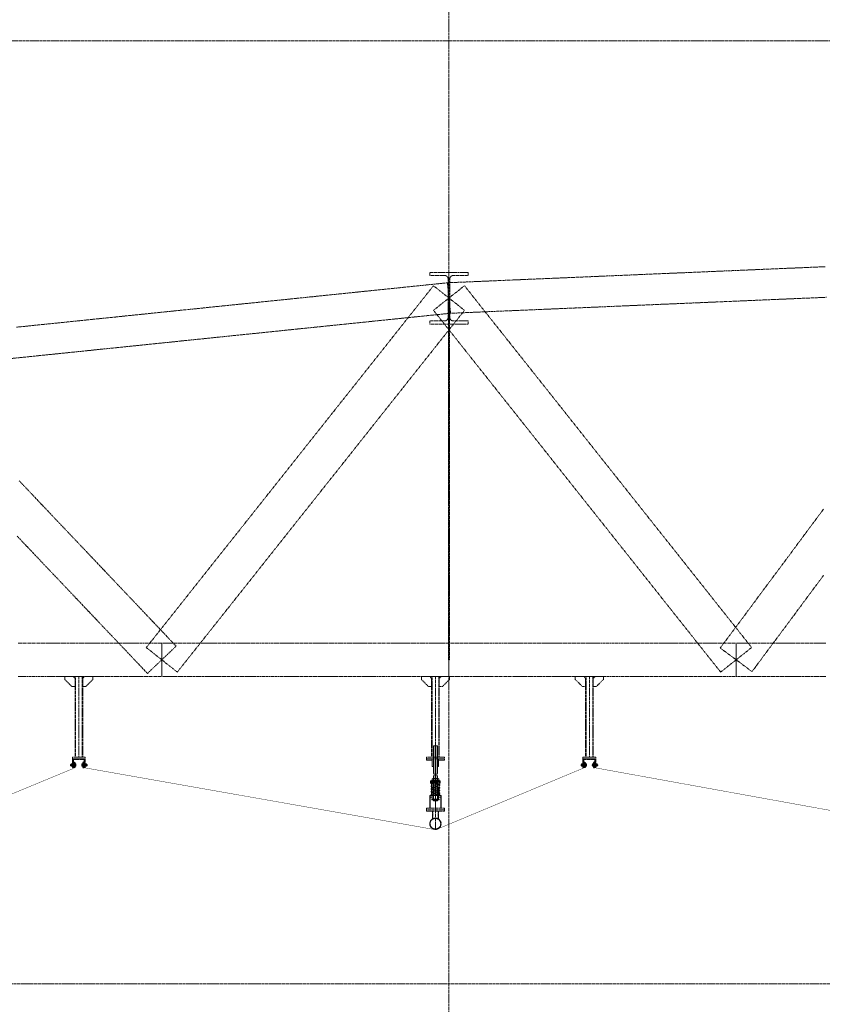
# Model space of a CAD drawing. Header units: millimetres. Extents: x -176817 to 571382, y -58489 to 156123.
# Tile 173 of 256: x 144048 to 150336, y -20394 to -12677. Entities that reach past the tile are written whole.
import ezdxf

# ---------------------------------------------------------------- set-up
doc = ezdxf.new("R2010")
doc.units = ezdxf.units.MM
doc.header["$LTSCALE"] = 0.2
for name, pattern in [('AM_ISO02W050', [7.5, 6, -1.5]), ('AM_ISO02W050x2', [3.75, 3, -0.75]), ('AM_ISO08W050', [18, 12, -1.5, 3, -1.5]), ('AM_ISO08W050x2', [9, 6, -0.75, 1.5, -0.75]), ('HIDDEN', [9.525, 6.35, -3.175])]:
    doc.linetypes.add(name, pattern=pattern)
for name, color, linetype, lineweight in [('-A Siatka', 30, 'Continuous', 35), ('-AAA Podkład', 252, 'Continuous', 13), ('-AAA Widok', 2, 'Continuous', 30), ('-AAA Wymiar', 1, 'Continuous', 18), ('AM_0N', 7, 'Continuous', 13), ('AM_3N', 6, 'AM_ISO02W050', 13), ('AM_4N', 3, 'Continuous', 13), ('AM_7N', 4, 'AM_ISO08W050', 13), ('AM_8', 1, 'Continuous', 13)]:
    doc.layers.add(name, color=color, linetype=linetype, lineweight=lineweight)

# ---------------------------------------------------------------- blocks, each defined once
blk = doc.blocks.new('*U1058')
at = {"layer": 'AM_0N'}
for p, q in [((5.7, -1), (-5.6, -1)), ((-5.6, -1), (-5.6, -1.6)), ((5.7, -1.6), (-5.6, -1.6)), ((-5.6, -1.6), (-2.4, -4.9)), ((-3, -6.3), (-2.4, -5.7)), ((3, -6.3), (-3, -6.3)), ((-3, -20.4), (-3, -6.3)), ((3, -20.4), (-3, -20.4)), ((-2.4, -21), (-3, -20.4)), ((2.4, -4.9), (-2.4, -4.9)), ((-2.4, -5.7), (-2.4, -4.9)), ((-2.4, -21), (2.4, -21)), ((5.7, -1.6), (2.4, -4.9)), ((2.4, -5.7), (2.4, -4.9)), ((3, -6.3), (2.4, -5.7)), ((2.4, -21), (3, -20.4)), ((3, -20.4), (3, -6.3)), ((5.7, -1.6), (5.7, -1))]:
    blk.add_line(p, q, dxfattribs=at)
at = {"layer": 'AM_3N', "linetype": 'AM_ISO02W050x2'}
for p, q in [((-3.4, -1), (0, -5.4)), ((-0.7, -4.4), (-0.7, -1)), ((0.7, -4.4), (-0.7, -4.4)), ((3.4, -1), (0, -5.4)), ((0.7, -4.4), (0.7, -1))]:
    blk.add_line(p, q, dxfattribs=at)
at = {"layer": 'AM_4N'}
for p, q in [((-2.4, -5.7), (-2.4, -6.3)), ((-2.4, -6.3), (-2.4, -21)), ((2.4, -5.7), (2.4, -6.3)), ((2.4, -6.3), (2.4, -21))]:
    blk.add_line(p, q, dxfattribs=at)
at = {"layer": 'AM_7N', "linetype": 'AM_ISO08W050x2'}
blk.add_line((0, 2), (0, -24), dxfattribs=at)
blk = doc.blocks.new('*U1059')
at = {"layer": 'AM_0N'}
for p, q in [((6, -12), (-6, -12)), ((-6, -12), (-6, -13.6)), ((-6, -13.6), (6, -13.6)), ((6, -13.6), (6, -12))]:
    blk.add_line(p, q, dxfattribs=at)
at = {"layer": 'AM_7N', "linetype": 'AM_ISO08W050x2'}
blk.add_line((0, -16.6), (0, -9), dxfattribs=at)
blk = doc.blocks.new('*U1060')
at = {"layer": 'AM_0N'}
for p, q in [((-5.8, -14.4), (-4.4, -13.6)), ((-5.8, -14.4), (-5.8, -18)), ((-5.8, -18), (-4.4, -18.8)), ((4.5, -13.6), (-4.4, -13.6)), ((4.5, -18.8), (-4.4, -18.8)), ((-2.9, -14.4), (-2.9, -18)), ((2.9, -14.4), (2.9, -18)), ((5.8, -14.4), (4.5, -13.6)), ((5.8, -18), (4.5, -18.8)), ((5.8, -14.4), (5.8, -18))]:
    blk.add_line(p, q, dxfattribs=at)
for centre, radius, start, end in [((-4.3, -16.5), 2.55, 55.56153, 115.56153), ((-4.3, -15.9), 2.55, 244.43847, 304.43847), ((0, -23.5), 9.54, 72.38303, 107.61697), ((0, -8.9), 9.54, 252.38303, 287.61697), ((4.3, -16.5), 2.55, 64.43847, 124.43847), ((4.3, -15.9), 2.55, 235.56153, 295.56153)]:
    blk.add_arc(centre, radius, start, end, dxfattribs=at)
at = {"layer": 'AM_7N', "linetype": 'AM_ISO08W050x2'}
blk.add_line((0, -10.6), (0, -21.8), dxfattribs=at)
blk = doc.blocks.new('okucie')
at = {"layer": 'AM_8'}
h = blk.add_hatch(dxfattribs=at)
h.set_pattern_fill('ANSI31', color=256, scale=0.5, style=0)
h.set_pattern_definition([(45, (-21727.3335, 85443.8012), (-1.122532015, 1.122532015), [])])
h.paths.add_polyline_path([(-3.5, -5), (-3.5, -3.8), (-6.3, -1), (-20, -1), (-20, -5)])
h.paths.add_polyline_path([(20, -5), (20, -1), (6.3, -1), (3.5, -3.8), (3.5, -5)])
h = blk.add_hatch(dxfattribs=at)
h.set_pattern_fill('ANSI31', color=256, scale=0.5, angle=90, style=0)
h.set_pattern_definition([(135, (-21776.6445, 85446.8), (-1.122532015, -1.122532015), [])])
h.paths.add_polyline_path([(-3.5, -8), (-20, -8), (-20, -12), (-3.5, -12)])
h.paths.add_polyline_path([(20, -8), (3.5, -8), (3.5, -12), (6, -12), (20, -12)])
at = {"layer": '-AAA Widok'}
for p, q in [((-3.5, -3.8, 0), (3.5, -3.8, 0)), ((-3.5, -12, 0), (-3.5, -8)), ((3.5, -12, 0), (3.5, -8))]:
    blk.add_line(p, q, dxfattribs=at)
for points in [[(-20, -5), (20, -5), (20, -1), (-20, -1)], [(-20, -12), (20, -12), (20, -8), (-20, -8)]]:
    blk.add_lwpolyline(points, close=True, dxfattribs=at)
at = {"layer": '-AAA Widok', "elevation": 0}
blk.add_lwpolyline([(-20, -5), (20, -5), (20, -1), (-20, -1)], close=True, dxfattribs=at)
for points in [[(-6.3, -1), (-3.5, -3.8), (-3.5, -5)], [(6.3, -1), (3.5, -3.8), (3.5, -5)]]:
    blk.add_lwpolyline(points, dxfattribs=at)
at = {"layer": '-AAA Wymiar'}
for p, q in [((-20, -8), (-20, -5)), ((20, -8), (20, -5))]:
    blk.add_line(p, q, dxfattribs=at)
at = {"layer": 'AM_0N'}
for name in ['*U1058', '*U1059', '*U1060']:
    blk.add_blockref(name, (0, 0), dxfattribs=at)
blk = doc.blocks.new('*U1065')
at = {"layer": 'AM_0N'}
for p, q in [((-33, 4.1), (-32.1, 5)), ((-33, 4.1), (-33, -4.1)), ((-2.5, 5), (-32.1, 5)), ((-32.1, 5), (-32.1, -5)), ((-2.5, 5), (-2.5, -5)), ((-2.5, 5), (-1.6, 4.6)), ((2, 4.6), (-1.6, 4.6)), ((2, 4.6), (2, 7.7)), ((2.6, 7.7), (2, 7.7)), ((2, -4.6), (2, 4.6)), ((7.6, 9.8), (2.6, 9.8)), ((2.6, 9.8), (2.6, 7.7)), ((2.6, 7.7), (2.6, -7.7)), ((7.6, 4.9), (2.6, 4.9)), ((7.6, 9.8), (8.4, 8.5)), ((8.4, -8.5), (8.4, 8.5)), ((-32.1, -5), (-33, -4.1)), ((-2.5, -5), (-32.1, -5)), ((-2.5, -5), (-1.6, -4.6)), ((2, -4.6), (-1.6, -4.6)), ((2, -7.7), (2, -4.6)), ((2.6, -7.7), (2, -7.7)), ((7.6, -4.9), (2.6, -4.9)), ((2.6, -7.7), (2.6, -9.8)), ((7.6, -9.8), (2.6, -9.8)), ((7.6, -9.8), (8.4, -8.5))]:
    blk.add_line(p, q, dxfattribs=at)
for centre, radius, start, end in [((4.1, 7.4), 4.34, 325.55313, 25.55313), ((-7.8, 0), 16.2, 342.38753, 17.61247), ((4.1, -7.4), 4.34, 334.44687, 34.44687)]:
    blk.add_arc(centre, radius, start, end, dxfattribs=at)
at = {"layer": 'AM_4N'}
for p, q in [((-2.5, 4.1), (-33, 4.1)), ((-2.5, 4.1), (-1.6, 4.6)), ((-2.5, -4.1), (-33, -4.1)), ((-2.5, -4.1), (-1.6, -4.6))]:
    blk.add_line(p, q, dxfattribs=at)
at = {"layer": 'AM_7N', "linetype": 'AM_ISO08W050x2'}
blk.add_line((11.4, 0), (-36, 0), dxfattribs=at)
blk = doc.blocks.new('*U1066')
at = {"layer": 'AM_0N'}
for p, q in [((-20, 10), (-20, -10)), ((-18, 10), (-20, 10)), ((-18, -10), (-18, 10)), ((-20, -10), (-18, -10))]:
    blk.add_line(p, q, dxfattribs=at)
at = {"layer": 'AM_7N', "linetype": 'AM_ISO08W050x2'}
blk.add_line((-15, 0), (-23, 0), dxfattribs=at)
blk = doc.blocks.new('*U1067')
at = {"layer": 'AM_0N'}
for p, q in [((-27.3, 9.2), (-28.4, 7.3)), ((-28.4, -7.3), (-28.4, 7.3)), ((-21.1, 9.2), (-27.3, 9.2)), ((-21.1, 4.6), (-27.3, 4.6)), ((-21.1, 9.2), (-20, 7.3)), ((-20, -7.3), (-20, 7.3)), ((-27.3, -9.2), (-28.4, -7.3)), ((-21.1, -4.6), (-27.3, -4.6)), ((-21.1, -9.2), (-27.3, -9.2)), ((-21.1, -9.2), (-20, -7.3))]:
    blk.add_line(p, q, dxfattribs=at)
for centre, radius, start, end in [((-23.9, 6.9), 4.08, 154.43847, 214.43847), ((-12.7, 0), 15.3, 162.38303, 197.61697), ((-24.5, 6.9), 4.08, 325.56153, 25.56153), ((-35.7, 0), 15.3, 342.38303, 17.61697), ((-23.9, -6.9), 4.08, 145.56153, 205.56153), ((-24.5, -6.9), 4.08, 334.43847, 34.43847)]:
    blk.add_arc(centre, radius, start, end, dxfattribs=at)
at = {"layer": 'AM_7N', "linetype": 'AM_ISO08W050x2'}
blk.add_line((-17, 0), (-31.4, 0), dxfattribs=at)
blk = doc.blocks.new('*U1068')
at = {"layer": 'AM_0N'}
for p, q in [((0, 10), (0, -10)), ((2, 10), (0, 10)), ((2, -10), (2, 10)), ((0, -10), (2, -10))]:
    blk.add_line(p, q, dxfattribs=at)
at = {"layer": 'AM_7N', "linetype": 'AM_ISO08W050x2'}
blk.add_line((5, 0), (-3, 0), dxfattribs=at)
blk = doc.blocks.new('Okucie+śruba')
at = {"layer": '-AAA Widok', "color": 42, "xscale": -1, "rotation": 90}
blk.add_blockref('okucie', (-12, 0), dxfattribs=at)
at = {"layer": 'AM_0N', "color": 42}
for name in ['*U1065', '*U1067', '*U1066', '*U1068']:
    blk.add_blockref(name, (0, 0), dxfattribs=at)
blk = doc.blocks.new('Profil rev.B')
at = {"layer": '-A Siatka', "linetype": 'HIDDEN', "const_width": 3, "elevation": 0}
for points in [[(1439, 1112.9), (1439, 1059.1), (3539.7, 577.6, 0.125183), (3555.4, 578.4), (4714.1, 1058.5), (4714.1, 1112.9)], [(4789.1, 1112.9), (4789.1, 1062.9), (7541, 577.3, 0.143564), (7555.3, 578.9), (8714.1, 1062.9), (8714.1, 1112.9)]]:
    blk.add_lwpolyline(points, format="xyb", dxfattribs=at)
blk.add_lwpolyline([(11523.4, 567.4), (11523.4, 567.4), (8789.1, 1062.9), (8789.1, 1062.9), (8789.1, 1112.9)], dxfattribs=at)
at = {"layer": '-AAA Wymiar'}
for p in [(4719.6, 1082.9, 0), (8719.6, 1082.9, 0)]:
    blk.add_blockref('Okucie+śruba', p, dxfattribs=at)
at = {"layer": '-AAA Wymiar', "xscale": -1}
for p in [(4783.6, 1082.9, 0), (8783.6, 1082.9, 0)]:
    blk.add_blockref('Okucie+śruba', p, dxfattribs=at)
blk = doc.blocks.new('*U1083')
at = {"layer": 'AM_0N'}
for p, q in [((-28, 230.6), (28, 230.6)), ((-28, 226.6), (-28, 230.6)), ((28, 226.6), (-28, 226.6)), ((28, 230.6), (28, 226.6))]:
    blk.add_line(p, q, dxfattribs=at)
at = {"layer": 'AM_7N', "linetype": 'AM_ISO08W050x2'}
blk.add_line((0, 233.6), (0, 223.6), dxfattribs=at)
blk = doc.blocks.new('*U1084')
at = {"layer": 'AM_0N'}
for p, q in [((33.8, 222.6), (-33, 222.6)), ((29.3, 219.8), (-30.7, 209)), ((-30.7, 201.1), (7.4, 194.3)), ((29.3, 198.2), (-30.7, 187.4)), ((-30.7, 179.5), (7.4, 172.7)), ((29.3, 176.6), (-30.7, 165.8)), ((-30.7, 157.9), (7.4, 151.1)), ((29.3, 155), (-30.7, 144.2)), ((-2.7, 214.1), (-30.3, 215.9)), ((-29.7, 215.9), (30.3, 219.9)), ((-29.3, 201.1), (30.7, 211.9)), ((-29.3, 179.5), (30.7, 190.3)), ((-29.3, 157.9), (30.7, 168.7)), ((30.7, 198.2), (-7.4, 205.1)), ((30.7, 176.6), (-7.4, 183.5)), ((30.7, 155), (-7.4, 161.9)), ((30, 219.9), (30.3, 219.9)), ((-33.8, 112), (33, 112)), ((-30.7, 136.3), (7.4, 129.5)), ((29.3, 133.4), (-30.7, 122.6)), ((29.7, 118.7), (-30.3, 114.7)), ((-30, 114.7), (-30.3, 114.7)), ((-29.3, 136.3), (30.7, 147.1)), ((-29.3, 114.7), (30.7, 125.5)), ((30.7, 133.4), (-7.4, 140.3)), ((2.7, 120.5), (30.3, 118.7))]:
    blk.add_line(p, q, dxfattribs=at)
for centre, start, end in [((-30, 219.9), 138.01806, 273.82255), ((-30, 205.1), 100.20335, 280.20335), ((-30, 183.5), 100.20335, 280.20335), ((-30, 161.9), 100.20335, 280.20335), ((30, 215.9), 280.20335, 100.20335), ((30, 194.3), 280.20335, 100.20335), ((30, 172.7), 280.20335, 100.20335), ((30, 151.1), 280.20335, 100.20335), ((30, 223.9), 273.82255, 340.52878), ((-30, 140.3), 100.20335, 280.20335), ((-30, 118.7), 100.20335, 280.20335), ((-30, 110.7), 93.82255, 160.52878), ((30, 129.5), 280.20335, 100.20335), ((30, 114.7), 318.01806, 93.82255)]:
    blk.add_arc(centre, 4, start, end, dxfattribs=at)
at = {"layer": 'AM_7N', "linetype": 'AM_ISO08W050x2'}
for p, q in [((-30, 109), (-30, 225.6)), ((0, 109), (0, 225.6)), ((30, 109), (30, 225.6))]:
    blk.add_line(p, q, dxfattribs=at)
blk = doc.blocks.new('*U1085')
at = {"layer": 'AM_0N'}
for p, q in [((-28, 82), (28, 82)), ((-28, 78), (-28, 82)), ((28, 78), (-28, 78)), ((28, 82), (28, 78))]:
    blk.add_line(p, q, dxfattribs=at)
at = {"layer": 'AM_7N', "linetype": 'AM_ISO08W050x2'}
blk.add_line((0, 85), (0, 75), dxfattribs=at)
blk = doc.blocks.new('*U1086')
at = {"layer": 'AM_0N'}
for p, q in [((-26.6, 242.6), (-21.4, 245.6)), ((-26.6, 242.6), (-26.6, 233.6)), ((-26.6, 233.6), (-21.4, 230.6)), ((21.3, 245.6), (-21.4, 245.6)), ((-13.3, 242.6), (-13.3, 233.6)), ((13.3, 242.6), (13.3, 233.6)), ((26.6, 242.6), (21.3, 245.6)), ((26.6, 233.6), (21.3, 230.6)), ((26.6, 242.6), (26.6, 233.6)), ((21.3, 230.6), (-21.4, 230.6))]:
    blk.add_line(p, q, dxfattribs=at)
for centre, radius, start, end in [((-19.9, 232.9), 11.7, 55.56153, 115.56153), ((-19.9, 243.3), 11.7, 244.43847, 304.43847), ((0, 200.7), 43.9, 72.38303, 107.61697), ((0, 275.4), 43.9, 252.38303, 287.61697), ((19.9, 232.9), 11.7, 64.43847, 124.43847), ((19.9, 243.3), 11.7, 235.56153, 295.56153)]:
    blk.add_arc(centre, radius, start, end, dxfattribs=at)
at = {"layer": 'AM_7N', "linetype": 'AM_ISO08W050x2'}
blk.add_line((0, 248.6), (0, 227.6), dxfattribs=at)
blk = doc.blocks.new('A$C09B41FFC')
at = {"layer": '-AAA Podkład', "color": 7}
for p, q in [((-13, 500), (-13, 284.6)), ((0, 500), (0, 70)), ((13, 500), (13, 284.6)), ((-13, 264.6), (-13, 214.6)), ((13, 264.6), (13, 214.6)), ((-16.2, 172.6), (-15, 172.6)), ((-16, 222.6), (-16, 226.6)), ((-15.2, 171.6), (-15, 171.6)), ((-15, 222.6), (15, 222.6)), ((-15, 214.6), (15, 214.6)), ((15, 172.6), (16.2, 172.6)), ((15, 171.6), (15.2, 171.6)), ((16, 222.6), (16, 226.6)), ((-16.2, 82), (-15, 82)), ((-16.2, 82), (-15, 82)), ((-15.2, 83), (-15, 83)), ((16.2, 82, 0), (15, 82, 0)), ((21.2, 82), (20, 82))]:
    blk.add_line(p, q, dxfattribs=at)
for points in [[(15, 284.6), (15, 498), (13, 500), (-13, 500), (-15, 498), (-15, 284.6)], [(-15, 264.6), (-10.5, 264.6), (-10.5, 284.6), (-15, 284.6)], [(-15, 264.6), (-15, 72), (-13, 70), (13, 70), (15, 72), (15, 264.6)], [(15, 264.6), (10.5, 264.6), (10.5, 284.6), (15, 284.6)], [(-15, 226.6), (-38.1, 226.6), (-38.1, 222.6), (-15, 222.6)], [(-15, 222.6), (-38.1, 222.6), (-38.1, 207.6), (-15, 207.6)], [(15, 226.6), (38.1, 226.6), (38.1, 222.6), (15, 222.6)], [(15, 222.6), (38.1, 222.6), (38.1, 207.6), (15, 207.6)], [(-25, 112), (-41.2, 112), (-41.2, 98), (-25, 98)], [(25, 98), (41.3, 98), (41.3, 112), (25, 112)]]:
    blk.add_lwpolyline(points, dxfattribs=at)
at = {"layer": '-AAA Podkład', "color": 7, "elevation": 0}
for points in [[(-25, 400), (-70, 400), (-70, 388), (-25, 388)], [(25, 388), (70, 388), (70, 400), (25, 400)], [(-44.4, 12), (-44.4, 112), (-41.2, 112), (-41.2, 12)], [(44.5, 12), (44.5, 112), (41.3, 112), (41.3, 12)]]:
    blk.add_lwpolyline(points, dxfattribs=at)
for points in [[(-25, 340), (-25, 400), (-14.2, 400), (-13.2, 399), (-13.2, 341), (-14.2, 340)], [(25, 340), (25, 400), (14.2, 400), (13.2, 399), (13.2, 341), (14.2, 340)]]:
    blk.add_lwpolyline(points, close=True, dxfattribs=at)
at = {"layer": '-AAA Podkład', "color": 7}
for points in [[(-38.1, 207.6), (-35.2, 207.6), (-35.2, 222.6), (-38.1, 222.6)], [(-25, 172.6), (-25, 82), (-16.2, 82), (-15.2, 83), (-15.2, 171.6), (-16.2, 172.6)], [(25, 172.6), (25, 82), (16.2, 82), (15.2, 83), (15.2, 171.6), (16.2, 172.6)], [(38.1, 207.6), (35.2, 207.6), (35.2, 222.6), (38.1, 222.6)]]:
    blk.add_lwpolyline(points, close=True, dxfattribs=at)
blk.add_circle((-30, 118.7), 4, dxfattribs=at)
for points in [[(-25, 112), (-25, 113), (-26, 112)], [(25, 112), (25, 113), (26, 112)]]:
    blk.add_solid(points, dxfattribs=at)
for name in ['*U1083', '*U1086', '*U1084', '*U1085']:
    blk.add_blockref(name, (0, 0), dxfattribs=at)
blk = doc.blocks.new('Podkład rev.B')
at = {"layer": '-AAA Podkład', "linetype": 'HIDDEN', "ltscale": 5}
h = blk.add_hatch(dxfattribs=at)
h.set_pattern_fill('ANSI32', color=256)
h.set_pattern_definition([(45, (-45909.764, -40698.592), (-6.7351921, 6.7351921), []), (45, (-45905.274, -40698.592), (-6.7351921, 6.7351921), [])])
h.paths.add_polyline_path([(5400, -36152.5), (5450, -36152.5), (5450, -36154.4, -0.414214), (5444.9, -36159.5), (5407, -36159.5), (5407, -36217.4, -0.414214), (5401.9, -36222.5), (5400, -36222.5)])
h.paths.add_polyline_path([(5450, -36154.4), (5450, -36152.5), (5500, -36152.5), (5500, -36222.5), (5498.1, -36222.5, -0.414214), (5493, -36217.4), (5493, -36159.5), (5455.1, -36159.5, -0.414214)])
h = blk.add_hatch(dxfattribs=at)
h.set_pattern_fill('ANSI32', color=256)
h.set_pattern_definition([(45, (-41909.764, -40698.592), (-6.7351921, 6.7351921), []), (45, (-41905.274, -40698.592), (-6.7351921, 6.7351921), [])])
h.paths.add_polyline_path([(9400, -36152.5), (9450, -36152.5), (9450, -36154.4, -0.414214), (9444.9, -36159.5), (9407, -36159.5), (9407, -36217.4, -0.414214), (9401.9, -36222.5), (9400, -36222.5)])
h.paths.add_polyline_path([(9450, -36154.4), (9450, -36152.5), (9500, -36152.5), (9500, -36222.5), (9498.1, -36222.5, -0.414214), (9493, -36217.4), (9493, -36159.5), (9455.1, -36159.5, -0.414214)])
for p, q in [((8350, 2544.3, 0), (8350, -48454.9, 0)), ((5450, -35507.5, 0), (5450, -36140.5, 0)), ((8244, -35507.5, 0), (8244, -36140.5, 0)), ((9450, -35507.5, 0), (9450, -36140.5, 0)), ((8244, -36706.9, 0), (8244, -36452.5)), ((8219.9, -36625.2, 0), (8219.9, -36564.5, 0)), ((8223.9, -36622.9, 0), (8223.9, -36564.5, 0)), ((8264.2, -36622.9, 0), (8264.2, -36564.5, 0)), ((8268.2, -36625.2, 0), (8268.2, -36564.5, 0))]:
    blk.add_line(p, q, dxfattribs=at)
at = {"layer": '-AAA Podkład', "linetype": 'HIDDEN', "ltscale": 5, "elevation": 0}
for points in [[(36922.7, -30525.7), (-1301.7, -30525.7), (-1301.7, -37915.8), (36922.7, -37915.8)], [(5420, -35587.5), (5396, -35587.5), (5340, -35531.5), (5340, -35507.5), (5404, -35507.5), (5420, -35523.5)], [(5480, -36140.5), (5420, -36140.5), (5420, -35507.5), (5480, -35507.5)], [(5480, -35587.5), (5504, -35587.5), (5560, -35531.5), (5560, -35507.5), (5496, -35507.5), (5480, -35523.5)], [(8214, -35587.5), (8190, -35587.5), (8134, -35531.5), (8134, -35507.5), (8198, -35507.5), (8214, -35523.5)], [(8274, -36140.5), (8214, -36140.5), (8214, -35507.5), (8274, -35507.5)], [(8274, -35587.5), (8298, -35587.5), (8354, -35531.5), (8354, -35507.5), (8290, -35507.5), (8274, -35523.5)], [(9420, -35587.5), (9396, -35587.5), (9340, -35531.5), (9340, -35507.5), (9404, -35507.5), (9420, -35523.5)], [(9480, -36140.5), (9420, -36140.5), (9420, -35507.5), (9480, -35507.5)], [(9480, -35587.5), (9504, -35587.5), (9560, -35531.5), (9560, -35507.5), (9496, -35507.5), (9480, -35523.5)], [(5500, -36152.5), (5400, -36152.5), (5400, -36140.5), (5500, -36140.5)], [(8314, -36152.5), (8174, -36152.5), (8174, -36140.5), (8314, -36140.5)], [(9500, -36152.5), (9400, -36152.5), (9400, -36140.5), (9500, -36140.5)], [(8314, -36540.5), (8174, -36540.5), (8174, -36552.5), (8314, -36552.5)], [(8314, -36564.5), (8174, -36564.5), (8174, -36552.5), (8314, -36552.5)]]:
    blk.add_lwpolyline(points, close=True, dxfattribs=at)
at = {"layer": '-AAA Podkład', "linetype": 'HIDDEN', "ltscale": 5}
for points in [[(11298, -32296.3), (11227.7, -32299.3), (11157.4, -32302.3), (11087.1, -32305.3), (11016.8, -32308.3), (10946.5, -32311.2), (10876.1, -32314.2), (10805.8, -32317.2), (10735.5, -32320.2), (10665.2, -32323.2), (10594.9, -32326.2), (10524.6, -32329.2), (10454.3, -32332.2), (10384, -32335.2), (10313.6, -32338.2), (10243.3, -32341.2), (10173, -32344.2), (10102.7, -32347.2), (10032.4, -32350.1), (9962.1, -32353.1), (9891.8, -32356.1), (9821.5, -32359.1), (9751.1, -32362.1), (9680.8, -32365.1), (9610.5, -32368.1), (9540.2, -32371.1), (9469.9, -32374.1), (9399.6, -32377.1), (9329.3, -32380.1), (9259, -32383.1), (9188.6, -32386.1), (9118.3, -32389), (9048, -32392), (8977.7, -32395), (8907.4, -32398), (8837.1, -32401), (8766.8, -32404), (8696.5, -32407), (8626.1, -32410), (8555.8, -32413), (8485.5, -32416), (8415.2, -32419), (8344.9, -32422), (8347.4, -32481.9), (8350, -32541.9), (8352.6, -32601.8), (8355.1, -32661.7), (8425.4, -32658.8), (8495.7, -32655.8), (8566, -32652.8), (8636.4, -32649.8), (8706.7, -32646.8), (8777, -32643.8), (8847.3, -32640.8), (8917.6, -32637.8), (8987.9, -32634.8), (9058.2, -32631.8), (9128.5, -32628.8), (9198.9, -32625.8), (9269.2, -32622.8), (9339.5, -32619.9), (9409.8, -32616.9), (9480.1, -32613.9), (9550.4, -32610.9), (9620.7, -32607.9), (9691, -32604.9), (9761.4, -32601.9), (9831.7, -32598.9), (9902, -32595.9), (9972.3, -32592.9), (10042.6, -32589.9), (10112.9, -32586.9), (10183.2, -32583.9), (10253.5, -32581), (10323.9, -32578), (10394.2, -32575), (10464.5, -32572), (10534.8, -32569), (10605.1, -32566), (10675.4, -32563), (10745.7, -32560), (10816, -32557), (10886.4, -32554), (10956.7, -32551), (11027, -32548), (11097.3, -32545), (11167.6, -32542.1), (11237.9, -32539.1), (11308.2, -32536.1)], [(11284.2, -34197.1), (11249, -34244.4), (11213.9, -34291.7), (11178.7, -34339), (11143.6, -34386.3), (11108.4, -34433.6), (11073.3, -34480.9), (11038.1, -34528.2), (11002.9, -34575.5), (10967.8, -34622.8), (10932.6, -34670.1), (10897.5, -34717.4), (10862.3, -34764.7), (10827.2, -34812), (10792, -34859.3), (10756.9, -34906.6), (10721.7, -34953.9), (10686.5, -35001.2), (10651.4, -35048.5), (10616.2, -35095.8), (10581.1, -35143.1), (10545.9, -35190.4), (10510.8, -35237.7), (10475.6, -35285), (10537.8, -35331.2), (10600, -35377.5), (10662.2, -35423.7), (10724.4, -35469.9), (10759.6, -35422.6), (10794.7, -35375.3), (10829.9, -35328), (10865, -35280.7), (10900.2, -35233.4), (10935.3, -35186.1), (10970.5, -35138.8), (11005.6, -35091.5), (11040.8, -35044.2), (11076, -34996.9), (11111.1, -34949.6), (11146.3, -34902.3), (11181.4, -34855), (11216.6, -34807.7), (11251.7, -34760.4), (11286.9, -34713.1)], [(8356.8, -32541.9), (8356.8, -32467), (8356.8, -32392.2), (8356.8, -32391.5), (8356.8, -32390.8), (8356.8, -32390.2), (8356.9, -32389.5), (8357, -32388.8), (8357, -32388.2), (8357.1, -32387.5), (8357.3, -32386.9), (8357.4, -32386.2), (8357.6, -32385.6), (8357.7, -32384.9), (8357.9, -32384.3), (8358.1, -32383.7), (8358.3, -32383), (8358.6, -32382.4), (8358.8, -32381.8), (8359.1, -32381.2), (8359.3, -32380.6), (8359.6, -32380), (8359.9, -32379.4), (8360.2, -32378.8), (8360.6, -32378.2), (8360.9, -32377.7), (8361.3, -32377.1), (8361.7, -32376.6), (8362, -32376), (8362.4, -32375.5), (8362.9, -32375), (8363.3, -32374.5), (8363.7, -32374), (8364.2, -32373.5), (8364.6, -32373), (8365.1, -32372.5), (8365.6, -32372.1), (8366.1, -32371.6), (8366.6, -32371.2), (8367.1, -32370.8), (8367.6, -32370.4), (8368.2, -32370), (8368.7, -32369.6), (8369.3, -32369.3), (8369.8, -32368.9), (8370.4, -32368.6), (8371, -32368.2), (8371.6, -32367.9), (8372.2, -32367.6), (8372.8, -32367.4), (8373.4, -32367.1), (8374, -32366.9), (8374.6, -32366.6), (8375.3, -32366.4), (8375.9, -32366.2), (8376.5, -32366), (8377.2, -32365.8), (8377.8, -32365.7), (8378.5, -32365.6), (8379.1, -32365.4), (8379.8, -32365.3), (8380.4, -32365.2), (8381.1, -32365.2), (8381.8, -32365.1), (8382.4, -32365.1), (8383.1, -32365), (8383.8, -32365), (8441.9, -32365), (8500, -32365), (8500, -32340.9), (8425, -32340.9), (8350, -32340.9), (8275, -32340.9), (8200, -32340.9), (8200, -32365), (8258.1, -32365), (8316.3, -32365), (8316.9, -32365), (8317.6, -32365.1), (8318.2, -32365.1), (8318.9, -32365.2), (8319.6, -32365.2), (8320.2, -32365.3), (8320.9, -32365.4), (8321.5, -32365.6), (8322.2, -32365.7), (8322.8, -32365.8), (8323.5, -32366), (8324.1, -32366.2), (8324.7, -32366.4), (8325.4, -32366.6), (8326, -32366.9), (8326.6, -32367.1), (8327.2, -32367.4), (8327.8, -32367.6), (8328.4, -32367.9), (8329, -32368.2), (8329.6, -32368.6), (8330.2, -32368.9), (8330.7, -32369.3), (8331.3, -32369.6), (8331.8, -32370), (8332.4, -32370.4), (8332.9, -32370.8), (8333.4, -32371.2), (8333.9, -32371.6), (8334.4, -32372.1), (8334.9, -32372.5), (8335.4, -32373), (8335.8, -32373.5), (8336.3, -32374), (8336.7, -32374.5), (8337.1, -32375), (8337.6, -32375.5), (8338, -32376), (8338.3, -32376.6), (8338.7, -32377.1), (8339.1, -32377.7), (8339.4, -32378.2), (8339.8, -32378.8), (8340.1, -32379.4), (8340.4, -32380), (8340.7, -32380.6), (8340.9, -32381.2), (8341.2, -32381.8), (8341.4, -32382.4), (8341.7, -32383), (8341.9, -32383.7), (8342.1, -32384.3), (8342.3, -32384.9), (8342.4, -32385.6), (8342.6, -32386.2), (8342.7, -32386.9), (8342.9, -32387.5), (8343, -32388.2), (8343, -32388.8), (8343.1, -32389.5), (8343.2, -32390.2), (8343.2, -32390.8), (8343.2, -32391.5), (8343.3, -32392.2), (8343.3, -32467), (8343.3, -32541.9), (8356.8, -32541.9)], [(8362.3, -32661.2), (8356.2, -32601.5), (8350, -32541.9), (8343.8, -32482.2), (8337.7, -32422.5), (8267.4, -32429.7), (8197.1, -32437), (8126.8, -32444.2), (8056.4, -32451.5), (7986.1, -32458.7), (7915.8, -32466), (7845.5, -32473.2), (7775.2, -32480.5), (7704.9, -32487.7), (7634.6, -32495), (7564.3, -32502.2), (7493.9, -32509.4), (7423.6, -32516.7), (7353.3, -32523.9), (7283, -32531.2), (7212.7, -32538.4), (7142.4, -32545.7), (7072.1, -32552.9), (7001.8, -32560.2), (6931.4, -32567.4), (6861.1, -32574.7), (6790.8, -32581.9), (6720.5, -32589.2), (6650.2, -32596.4), (6579.9, -32603.7), (6509.6, -32610.9), (6439.3, -32618.1), (6368.9, -32625.4), (6298.6, -32632.6), (6228.3, -32639.9), (6158, -32647.1), (6087.7, -32654.4), (6017.4, -32661.6), (5947.1, -32668.9), (5876.8, -32676.1), (5806.4, -32683.4), (5736.1, -32690.6), (5665.8, -32697.9), (5595.5, -32705.1), (5525.2, -32712.4), (5454.9, -32719.6), (5384.6, -32726.9), (5314.3, -32734.1), (5243.9, -32741.3), (5173.6, -32748.6), (5103.3, -32755.8), (5033, -32763.1), (4962.7, -32770.3)], [(4917, -33016.3), (4987.3, -33009.1), (5057.6, -33001.8), (5127.9, -32994.6), (5198.2, -32987.3), (5268.6, -32980.1), (5338.9, -32972.8), (5409.2, -32965.6), (5479.5, -32958.3), (5549.8, -32951.1), (5620.1, -32943.8), (5690.4, -32936.6), (5760.7, -32929.4), (5831.1, -32922.1), (5901.4, -32914.9), (5971.7, -32907.6), (6042, -32900.4), (6112.3, -32893.1), (6182.6, -32885.9), (6252.9, -32878.6), (6323.2, -32871.4), (6393.6, -32864.1), (6463.9, -32856.9), (6534.2, -32849.6), (6604.5, -32842.4), (6674.8, -32835.1), (6745.1, -32827.9), (6815.4, -32820.7), (6885.7, -32813.4), (6956.1, -32806.2), (7026.4, -32798.9), (7096.7, -32791.7), (7167, -32784.4), (7237.3, -32777.2), (7307.6, -32769.9), (7377.9, -32762.7), (7448.2, -32755.4), (7518.6, -32748.2), (7588.9, -32740.9), (7659.2, -32733.7), (7729.5, -32726.4), (7799.8, -32719.2), (7870.1, -32711.9), (7940.4, -32704.7), (8010.7, -32697.5), (8081.1, -32690.2), (8151.4, -32683), (8221.7, -32675.7), (8292, -32668.5), (8362.3, -32661.2)], [(8471.4, -32638.2), (8410.7, -32590), (8350, -32541.9), (8289.3, -32493.7), (8228.6, -32445.5), (8193.4, -32489.8), (8158.3, -32534.1), (8123.1, -32578.4), (8088, -32622.7), (8052.8, -32667), (8017.6, -32711.3), (7982.5, -32755.7), (7947.3, -32800), (7912.2, -32844.3), (7877, -32888.6), (7841.9, -32932.9), (7806.7, -32977.2), (7771.5, -33021.5), (7736.4, -33065.8), (7701.2, -33110.1), (7666.1, -33154.4), (7630.9, -33198.7), (7595.8, -33243), (7560.6, -33287.3), (7525.5, -33331.6), (7490.3, -33375.9), (7455.1, -33420.2), (7420, -33464.6), (7384.8, -33508.9), (7349.7, -33553.2), (7314.5, -33597.5), (7279.4, -33641.8), (7244.2, -33686.1), (7209, -33730.4), (7173.9, -33774.7), (7138.7, -33819), (7103.6, -33863.3), (7068.4, -33907.6), (7033.3, -33951.9), (6998.1, -33996.2), (6963, -34040.5), (6927.8, -34084.8), (6892.6, -34129.1), (6857.5, -34173.5), (6822.3, -34217.8), (6787.2, -34262.1), (6752, -34306.4), (6716.9, -34350.7), (6681.7, -34395), (6646.5, -34439.3), (6611.4, -34483.6), (6576.2, -34527.9), (6541.1, -34572.2), (6505.9, -34616.5), (6470.8, -34660.8), (6435.6, -34705.1), (6400.5, -34749.4), (6365.3, -34793.7), (6330.1, -34838), (6295, -34882.4), (6259.8, -34926.7), (6224.7, -34971), (6189.5, -35015.3), (6154.4, -35059.6), (6119.2, -35103.9), (6084, -35148.2), (6048.9, -35192.5), (6013.7, -35236.8), (5978.6, -35281.1), (6039.3, -35329.3), (6100, -35377.5), (6160.7, -35425.6), (6221.4, -35473.8), (6256.6, -35429.5), (6291.7, -35385.2), (6326.9, -35340.9), (6362, -35296.6), (6397.2, -35252.3), (6432.4, -35208), (6467.5, -35163.7), (6502.7, -35119.3), (6537.8, -35075), (6573, -35030.7), (6608.1, -34986.4), (6643.3, -34942.1), (6678.5, -34897.8), (6713.6, -34853.5), (6748.8, -34809.2), (6783.9, -34764.9), (6819.1, -34720.6), (6854.2, -34676.3), (6889.4, -34632), (6924.5, -34587.7), (6959.7, -34543.4), (6994.9, -34499.1), (7030, -34454.8), (7065.2, -34410.4), (7100.3, -34366.1), (7135.5, -34321.8), (7170.6, -34277.5), (7205.8, -34233.2), (7241, -34188.9), (7276.1, -34144.6), (7311.3, -34100.3), (7346.4, -34056), (7381.6, -34011.7), (7416.7, -33967.4), (7451.9, -33923.1), (7487, -33878.8), (7522.2, -33834.5), (7557.4, -33790.2), (7592.5, -33745.9), (7627.7, -33701.5), (7662.8, -33657.2), (7698, -33612.9), (7733.1, -33568.6), (7768.3, -33524.3), (7803.5, -33480), (7838.6, -33435.7), (7873.8, -33391.4), (7908.9, -33347.1), (7944.1, -33302.8), (7979.2, -33258.5), (8014.4, -33214.2), (8049.5, -33169.9), (8084.7, -33125.6), (8119.9, -33081.3), (8155, -33037), (8190.2, -32992.6), (8225.3, -32948.3), (8260.5, -32904), (8295.6, -32859.7), (8330.8, -32815.4), (8366, -32771.1), (8401.1, -32726.8), (8436.3, -32682.5), (8471.4, -32638.2)], [(10478.6, -35473.8), (10539.3, -35425.6), (10600, -35377.5), (10660.7, -35329.3), (10721.4, -35281.1), (10686.3, -35236.8), (10651.1, -35192.5), (10616, -35148.2), (10580.8, -35103.9), (10545.6, -35059.6), (10510.5, -35015.3), (10475.3, -34971), (10440.2, -34926.7), (10405, -34882.4), (10369.9, -34838), (10334.7, -34793.7), (10299.5, -34749.4), (10264.4, -34705.1), (10229.2, -34660.8), (10194.1, -34616.5), (10158.9, -34572.2), (10123.8, -34527.9), (10088.6, -34483.6), (10053.5, -34439.3), (10018.3, -34395), (9983.1, -34350.7), (9948, -34306.4), (9912.8, -34262.1), (9877.7, -34217.8), (9842.5, -34173.5), (9807.4, -34129.1), (9772.2, -34084.8), (9737, -34040.5), (9701.9, -33996.2), (9666.7, -33951.9), (9631.6, -33907.6), (9596.4, -33863.3), (9561.3, -33819), (9526.1, -33774.7), (9491, -33730.4), (9455.8, -33686.1), (9420.6, -33641.8), (9385.5, -33597.5), (9350.3, -33553.2), (9315.2, -33508.9), (9280, -33464.6), (9244.9, -33420.2), (9209.7, -33375.9), (9174.5, -33331.6), (9139.4, -33287.3), (9104.2, -33243), (9069.1, -33198.7), (9033.9, -33154.4), (8998.8, -33110.1), (8963.6, -33065.8), (8928.5, -33021.5), (8893.3, -32977.2), (8858.1, -32932.9), (8823, -32888.6), (8787.8, -32844.3), (8752.7, -32800), (8717.5, -32755.7), (8682.4, -32711.3), (8647.2, -32667), (8612, -32622.7), (8576.9, -32578.4), (8541.7, -32534.1), (8506.6, -32489.8), (8471.4, -32445.5), (8410.7, -32493.7), (8350, -32541.9), (8289.3, -32590), (8228.6, -32638.2), (8263.7, -32682.5), (8298.9, -32726.8), (8334, -32771.1), (8369.2, -32815.4), (8404.4, -32859.7), (8439.5, -32904), (8474.7, -32948.3), (8509.8, -32992.6), (8545, -33037), (8580.1, -33081.3), (8615.3, -33125.6), (8650.5, -33169.9), (8685.6, -33214.2), (8720.8, -33258.5), (8755.9, -33302.8), (8791.1, -33347.1), (8826.2, -33391.4), (8861.4, -33435.7), (8896.5, -33480), (8931.7, -33524.3), (8966.9, -33568.6), (9002, -33612.9), (9037.2, -33657.2), (9072.3, -33701.5), (9107.5, -33745.9), (9142.6, -33790.2), (9177.8, -33834.5), (9213, -33878.8), (9248.1, -33923.1), (9283.3, -33967.4), (9318.4, -34011.7), (9353.6, -34056), (9388.7, -34100.3), (9423.9, -34144.6), (9459, -34188.9), (9494.2, -34233.2), (9529.4, -34277.5), (9564.5, -34321.8), (9599.7, -34366.1), (9634.8, -34410.4), (9670, -34454.8), (9705.1, -34499.1), (9740.3, -34543.4), (9775.5, -34587.7), (9810.6, -34632), (9845.8, -34676.3), (9880.9, -34720.6), (9916.1, -34764.9), (9951.2, -34809.2), (9986.4, -34853.5), (10021.5, -34897.8), (10056.7, -34942.1), (10091.9, -34986.4), (10127, -35030.7), (10162.2, -35075), (10197.3, -35119.3), (10232.5, -35163.7), (10267.6, -35208), (10302.8, -35252.3), (10338, -35296.6), (10373.1, -35340.9), (10408.3, -35385.2), (10443.4, -35429.5), (10478.6, -35473.8)], [(8500, -32745.9), (8500, -32721.4), (8441.9, -32721.4), (8383.8, -32721.4), (8383.1, -32721.4), (8382.4, -32721.4), (8381.7, -32721.3), (8381.1, -32721.3), (8380.4, -32721.2), (8379.7, -32721.1), (8379.1, -32721), (8378.4, -32720.9), (8377.8, -32720.7), (8377.1, -32720.6), (8376.5, -32720.4), (8375.8, -32720.2), (8375.2, -32720), (8374.6, -32719.8), (8373.9, -32719.5), (8373.3, -32719.3), (8372.7, -32719), (8372.1, -32718.7), (8371.5, -32718.4), (8370.9, -32718.1), (8370.3, -32717.8), (8369.8, -32717.4), (8369.2, -32717.1), (8368.6, -32716.7), (8368.1, -32716.3), (8367.6, -32715.9), (8367, -32715.5), (8366.5, -32715.1), (8366, -32714.6), (8365.5, -32714.2), (8365, -32713.7), (8364.6, -32713.2), (8364.1, -32712.8), (8363.7, -32712.3), (8363.2, -32711.7), (8362.8, -32711.2), (8362.4, -32710.7), (8362, -32710.2), (8361.6, -32709.6), (8361.2, -32709.1), (8360.9, -32708.5), (8360.5, -32707.9), (8360.2, -32707.3), (8359.9, -32706.7), (8359.6, -32706.1), (8359.3, -32705.5), (8359, -32704.9), (8358.8, -32704.3), (8358.5, -32703.7), (8358.3, -32703.1), (8358.1, -32702.4), (8357.9, -32701.8), (8357.7, -32701.1), (8357.5, -32700.5), (8357.4, -32699.8), (8357.3, -32699.2), (8357.1, -32698.5), (8357, -32697.9), (8356.9, -32697.2), (8356.9, -32696.5), (8356.8, -32695.9), (8356.8, -32695.2), (8356.8, -32694.5), (8356.8, -32693.9), (8356.8, -32617.9), (8356.8, -32541.9), (8343.3, -32541.9), (8343.3, -32617.9), (8343.3, -32693.9), (8343.2, -32694.5), (8343.2, -32695.2), (8343.2, -32695.9), (8343.1, -32696.5), (8343.1, -32697.2), (8343, -32697.9), (8342.9, -32698.5), (8342.7, -32699.2), (8342.6, -32699.8), (8342.5, -32700.5), (8342.3, -32701.1), (8342.1, -32701.8), (8341.9, -32702.4), (8341.7, -32703.1), (8341.5, -32703.7), (8341.2, -32704.3), (8341, -32704.9), (8340.7, -32705.5), (8340.4, -32706.1), (8340.1, -32706.7), (8339.8, -32707.3), (8339.5, -32707.9), (8339.1, -32708.5), (8338.8, -32709.1), (8338.4, -32709.6), (8338, -32710.2), (8337.6, -32710.7), (8337.2, -32711.2), (8336.8, -32711.7), (8336.3, -32712.3), (8335.9, -32712.8), (8335.4, -32713.2), (8335, -32713.7), (8334.5, -32714.2), (8334, -32714.6), (8333.5, -32715.1), (8333, -32715.5), (8332.4, -32715.9), (8331.9, -32716.3), (8331.4, -32716.7), (8330.8, -32717.1), (8330.2, -32717.4), (8329.7, -32717.8), (8329.1, -32718.1), (8328.5, -32718.4), (8327.9, -32718.7), (8327.3, -32719), (8326.7, -32719.3), (8326, -32719.5), (8325.4, -32719.8), (8324.8, -32720), (8324.2, -32720.2), (8323.5, -32720.4), (8322.9, -32720.6), (8322.2, -32720.7), (8321.6, -32720.9), (8320.9, -32721), (8320.3, -32721.1), (8319.6, -32721.2), (8318.9, -32721.3), (8318.3, -32721.3), (8317.6, -32721.4), (8316.9, -32721.4), (8316.3, -32721.4), (8258.1, -32721.4), (8200, -32721.4), (8200, -32745.9), (8275, -32745.9), (8350, -32745.9), (8425, -32745.9), (8500, -32745.9)], [(8347, -32541.9), (8347, -32630.5), (8347, -32719.1), (8347, -32807.7), (8347, -32896.3), (8347, -32984.9), (8347, -33073.5), (8347, -33162.1), (8347, -33250.8), (8347, -33339.4), (8347, -33428), (8347, -33516.6), (8347, -33605.2), (8347, -33693.8), (8347, -33782.4), (8347, -33871), (8347, -33959.7), (8347, -34048.3), (8347, -34136.9), (8347, -34225.5), (8347, -34314.1), (8347, -34402.7), (8347, -34491.3), (8347, -34579.9), (8347, -34668.6), (8347, -34757.2), (8347, -34845.8), (8347, -34934.4), (8347, -35023), (8347, -35111.6), (8347, -35200.2), (8347, -35288.8), (8347, -35377.5), (8353, -35377.5), (8353, -35288.8), (8353, -35200.2), (8353, -35111.6), (8353, -35023), (8353, -34934.4), (8353, -34845.8), (8353, -34757.2), (8353, -34668.6), (8353, -34579.9), (8353, -34491.3), (8353, -34402.7), (8353, -34314.1), (8353, -34225.5), (8353, -34136.9), (8353, -34048.3), (8353, -33959.7), (8353, -33871), (8353, -33782.4), (8353, -33693.8), (8353, -33605.2), (8353, -33516.6), (8353, -33428), (8353, -33339.4), (8353, -33250.8), (8353, -33162.1), (8353, -33073.5), (8353, -32984.9), (8353, -32896.3), (8353, -32807.7), (8353, -32719.1), (8353, -32630.5), (8353, -32541.9), (8347, -32541.9)], [(5987.5, -35484.1), (6043.8, -35430.8), (6100, -35377.5), (6156.2, -35324.1), (6212.5, -35270.8), (6177.3, -35233.7), (6142.1, -35196.7), (6107, -35159.6), (6071.8, -35122.5), (6036.7, -35085.5), (6001.5, -35048.4), (5966.4, -35011.4), (5931.2, -34974.3), (5896, -34937.2), (5860.9, -34900.2), (5825.7, -34863.1), (5790.6, -34826.1), (5755.4, -34789), (5720.3, -34751.9), (5685.1, -34714.9), (5650, -34677.8), (5614.8, -34640.8), (5579.6, -34603.7), (5544.5, -34566.6), (5509.3, -34529.6), (5474.2, -34492.5), (5439, -34455.5), (5403.9, -34418.4), (5368.7, -34381.4), (5333.5, -34344.3), (5298.4, -34307.2), (5263.2, -34270.2), (5228.1, -34233.1), (5192.9, -34196.1), (5157.8, -34159), (5122.6, -34121.9), (5087.5, -34084.9), (5052.3, -34047.8), (5017.1, -34010.8), (4982, -33973.7)], [(4968, -34409.4), (5003.2, -34446.5), (5038.3, -34483.5), (5073.5, -34520.6), (5108.6, -34557.6), (5143.8, -34594.7), (5179, -34631.8), (5214.1, -34668.8), (5249.3, -34705.9), (5284.4, -34742.9), (5319.6, -34780), (5354.7, -34817.1), (5389.9, -34854.1), (5425, -34891.2), (5460.2, -34928.2), (5495.4, -34965.3), (5530.5, -35002.4), (5565.7, -35039.4), (5600.8, -35076.5), (5636, -35113.5), (5671.1, -35150.6), (5706.3, -35187.7), (5741.5, -35224.7), (5776.6, -35261.8), (5811.8, -35298.8), (5846.9, -35335.9), (5882.1, -35373), (5917.2, -35410), (5952.4, -35447.1), (5987.5, -35484.1)], [(6100, -35507.5), (6100, -35442.5), (6100, -35377.5), (6100, -35312.5), (6100, -35247.5), (6029.7, -35247.5), (5959.4, -35247.5), (5889.1, -35247.5), (5818.8, -35247.5), (5748.4, -35247.5), (5678.1, -35247.5), (5607.8, -35247.5), (5537.5, -35247.5), (5467.2, -35247.5), (5396.9, -35247.5), (5326.6, -35247.5), (5256.3, -35247.5), (5185.9, -35247.5), (5115.6, -35247.5), (5045.3, -35247.5), (4975, -35247.5)], [(4975, -35507.5), (5045.3, -35507.5), (5115.6, -35507.5), (5185.9, -35507.5), (5256.3, -35507.5), (5326.6, -35507.5), (5396.9, -35507.5), (5467.2, -35507.5), (5537.5, -35507.5), (5607.8, -35507.5), (5678.1, -35507.5), (5748.4, -35507.5), (5818.8, -35507.5), (5889.1, -35507.5), (5959.4, -35507.5), (6029.7, -35507.5), (6100, -35507.5)], [(8350, -35507.5), (8350, -35442.5), (8350, -35377.5), (8350, -35312.5), (8350, -35247.5), (8279.7, -35247.5), (8209.4, -35247.5), (8139.1, -35247.5), (8068.8, -35247.5), (7998.4, -35247.5), (7928.1, -35247.5), (7857.8, -35247.5), (7787.5, -35247.5), (7717.2, -35247.5), (7646.9, -35247.5), (7576.6, -35247.5), (7506.3, -35247.5), (7435.9, -35247.5), (7365.6, -35247.5), (7295.3, -35247.5), (7225, -35247.5), (7154.7, -35247.5), (7084.4, -35247.5), (7014.1, -35247.5), (6943.8, -35247.5), (6873.4, -35247.5), (6803.1, -35247.5), (6732.8, -35247.5), (6662.5, -35247.5), (6592.2, -35247.5), (6521.9, -35247.5), (6451.6, -35247.5), (6381.3, -35247.5), (6310.9, -35247.5), (6240.6, -35247.5), (6170.3, -35247.5), (6100, -35247.5), (6100, -35312.5), (6100, -35377.5), (6100, -35442.5), (6100, -35507.5), (6170.3, -35507.5), (6240.6, -35507.5), (6310.9, -35507.5), (6381.3, -35507.5), (6451.6, -35507.5), (6521.9, -35507.5), (6592.2, -35507.5), (6662.5, -35507.5), (6732.8, -35507.5), (6803.1, -35507.5), (6873.4, -35507.5), (6943.8, -35507.5), (7014.1, -35507.5), (7084.4, -35507.5), (7154.7, -35507.5), (7225, -35507.5), (7295.3, -35507.5), (7365.6, -35507.5), (7435.9, -35507.5), (7506.3, -35507.5), (7576.6, -35507.5), (7646.9, -35507.5), (7717.2, -35507.5), (7787.5, -35507.5), (7857.8, -35507.5), (7928.1, -35507.5), (7998.4, -35507.5), (8068.8, -35507.5), (8139.1, -35507.5), (8209.4, -35507.5), (8279.7, -35507.5), (8350, -35507.5)], [(10600, -35507.5), (10600, -35442.5), (10600, -35377.5), (10600, -35312.5), (10600, -35247.5), (10529.7, -35247.5), (10459.4, -35247.5), (10389.1, -35247.5), (10318.8, -35247.5), (10248.4, -35247.5), (10178.1, -35247.5), (10107.8, -35247.5), (10037.5, -35247.5), (9967.2, -35247.5), (9896.9, -35247.5), (9826.6, -35247.5), (9756.3, -35247.5), (9685.9, -35247.5), (9615.6, -35247.5), (9545.3, -35247.5), (9475, -35247.5), (9404.7, -35247.5), (9334.4, -35247.5), (9264.1, -35247.5), (9193.8, -35247.5), (9123.4, -35247.5), (9053.1, -35247.5), (8982.8, -35247.5), (8912.5, -35247.5), (8842.2, -35247.5), (8771.9, -35247.5), (8701.6, -35247.5), (8631.3, -35247.5), (8560.9, -35247.5), (8490.6, -35247.5), (8420.3, -35247.5), (8350, -35247.5), (8350, -35312.5), (8350, -35377.5), (8350, -35442.5), (8350, -35507.5), (8420.3, -35507.5), (8490.6, -35507.5), (8560.9, -35507.5), (8631.3, -35507.5), (8701.6, -35507.5), (8771.9, -35507.5), (8842.2, -35507.5), (8912.5, -35507.5), (8982.8, -35507.5), (9053.1, -35507.5), (9123.4, -35507.5), (9193.8, -35507.5), (9264.1, -35507.5), (9334.4, -35507.5), (9404.7, -35507.5), (9475, -35507.5), (9545.3, -35507.5), (9615.6, -35507.5), (9685.9, -35507.5), (9756.3, -35507.5), (9826.6, -35507.5), (9896.9, -35507.5), (9967.2, -35507.5), (10037.5, -35507.5), (10107.8, -35507.5), (10178.1, -35507.5), (10248.4, -35507.5), (10318.8, -35507.5), (10389.1, -35507.5), (10459.4, -35507.5), (10529.7, -35507.5), (10600, -35507.5)], [(11303.1, -35247.5), (11232.8, -35247.5), (11162.5, -35247.5), (11092.2, -35247.5), (11021.9, -35247.5), (10951.6, -35247.5), (10881.3, -35247.5), (10810.9, -35247.5), (10740.6, -35247.5), (10670.3, -35247.5), (10600, -35247.5), (10600, -35312.5), (10600, -35377.5), (10600, -35442.5), (10600, -35507.5), (10670.3, -35507.5), (10740.6, -35507.5), (10810.9, -35507.5), (10881.3, -35507.5), (10951.6, -35507.5), (11021.9, -35507.5), (11092.2, -35507.5), (11162.5, -35507.5), (11232.8, -35507.5), (11303.1, -35507.5)]]:
    blk.add_lwpolyline(points, dxfattribs=at)
at = {"layer": '-AAA Podkład', "linetype": 'HIDDEN', "ltscale": 5, "elevation": 0}
for points in [[(5424, -36140.5), (5424, -35507.5)], [(5476, -35507.5), (5476, -36140.5)], [(8218, -36140.5), (8218, -35507.5)], [(8270, -35507.5), (8270, -36140.5)], [(9424, -36140.5), (9424, -35507.5)], [(9476, -35507.5), (9476, -36140.5)]]:
    blk.add_lwpolyline(points, dxfattribs=at)
for points in [[(5400, -36152.5), (5450, -36152.5), (5450, -36154.4, -0.414214), (5444.9, -36159.5), (5407, -36159.5), (5407, -36217.4, -0.414214), (5401.9, -36222.5), (5400, -36222.5)], [(5450, -36154.4), (5450, -36152.5), (5500, -36152.5), (5500, -36222.5), (5498.1, -36222.5, -0.414214), (5493, -36217.4), (5493, -36159.5), (5455.1, -36159.5, -0.414214)], [(9400, -36152.5), (9450, -36152.5), (9450, -36154.4, -0.414214), (9444.9, -36159.5), (9407, -36159.5), (9407, -36217.4, -0.414214), (9401.9, -36222.5), (9400, -36222.5)], [(9450, -36154.4), (9450, -36152.5), (9500, -36152.5), (9500, -36222.5), (9498.1, -36222.5, -0.414214), (9493, -36217.4), (9493, -36159.5), (9455.1, -36159.5, -0.414214)]]:
    blk.add_lwpolyline(points, format="xyb", close=True, dxfattribs=at)
at = {"layer": '-AAA Podkład', "linetype": 'HIDDEN', "ltscale": 5}
for radius in [44.5, 41.2]:
    blk.add_circle((8244, -36662.5, 0), radius, dxfattribs=at)
blk.add_blockref('A$C09B41FFC', (8244, -36552.5, 0), dxfattribs=at)

msp = doc.modelspace()

# ---------------------------------------------------------------- block references
at = {"layer": '-AAA Widok'}
msp.add_blockref('Profil rev.B', (139759.1948, -19601.9278, 0), dxfattribs=at)
at = {"layer": '-AAA Wymiar'}
msp.add_blockref('Podkład rev.B', (139060.9118, 17683.4632, 0), dxfattribs=at)

doc.saveas('drawing.dxf')
